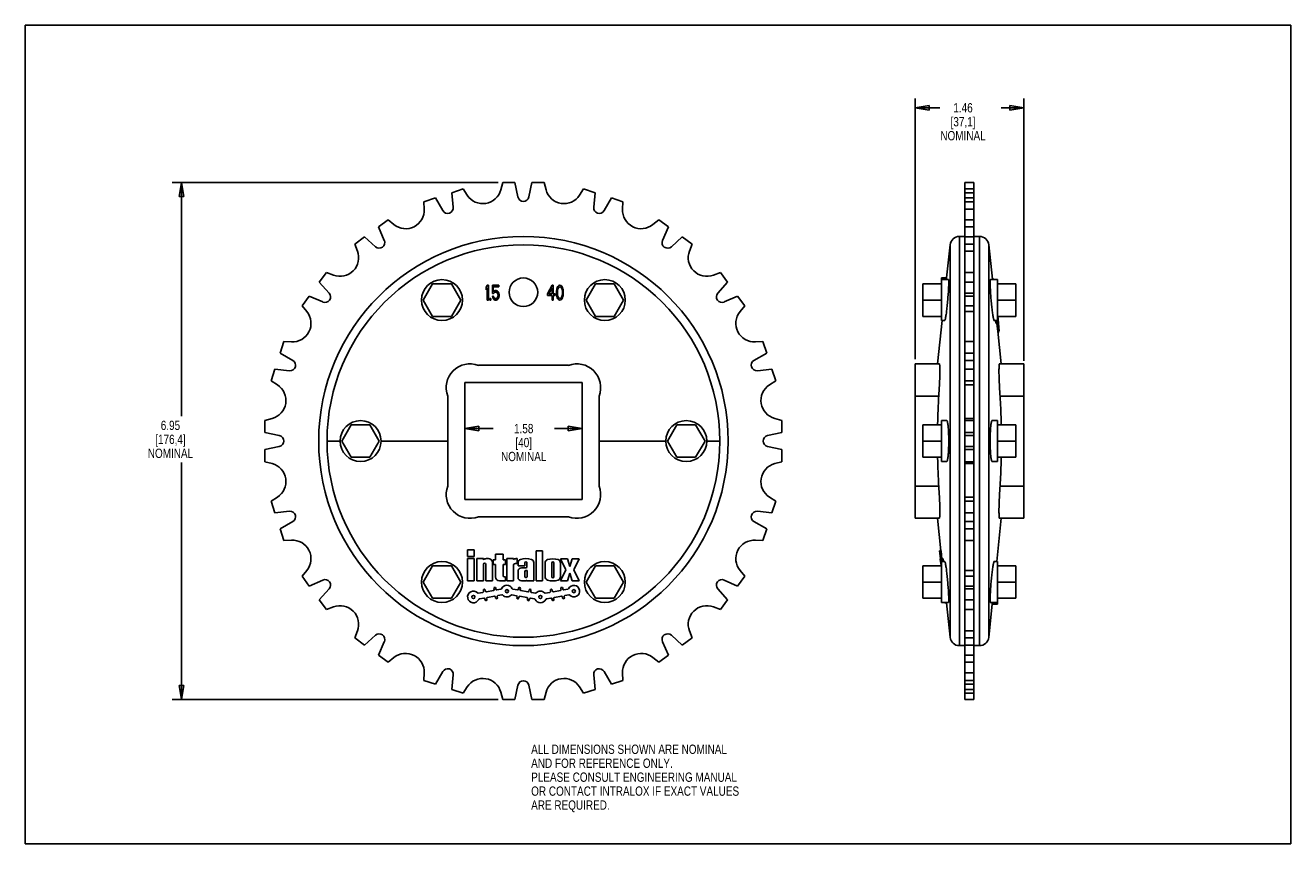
# Model space of a CAD drawing. Header units: inches. Extents: x 0 to 17, y 0 to 11.
import ezdxf

# ---------------------------------------------------------------- set-up
doc = ezdxf.new("R2010")
doc.units = ezdxf.units.IN
doc.header["$LTSCALE"] = 0.935
doc.header["$MEASUREMENT"] = 0
doc.layers.get('0').update_dxf_attribs({"linetype": 'CONTINUOUS'})
doc.layers.add('ALL_FEATURES', color=7, linetype='CONTINUOUS')
doc.layers.add('LOGO', color=7, linetype='CONTINUOUS')
doc.styles.get("Standard").update_dxf_attribs({"font": 'txt', "width": 0.8})
doc.dimstyles.new('DIMSTYLE_1', dxfattribs={"dimtxt": 0.125, "dimasz": 0.1875, "dimexe": 0.18, "dimexo": 0.0625, "dimgap": 0.09, "dimtad": 0, "dimtih": 1, "dimtoh": 1, "dimzin": 4, "dimdsep": 46, "dimtxsty": 'STANDARD', "dimblk": 'CLOSED', "dimblk1": 'CLOSED', "dimblk2": 'CLOSED', "dimcen": 0.09, "dimadec": 0, "dimazin": 0, "dimtp": 0.01, "dimtm": 0.01, "dimtfac": 1, "dimtofl": 0, "dimtmove": 0, "dimatfit": 3, "dimldrblk": 'CLOSED', "dimfxl": 1, "dimtolj": 1, "dimtzin": 4, "dimarcsym": 0})

# ---------------------------------------------------------------- blocks, each defined once
blk = doc.blocks.new('_CLOSED')
at = {"color": 0, "linetype": 'BYBLOCK'}
for p, q in [((0, 0), (-1, 0.167)), ((-1, 0.167), (-1, -0.167)), ((-1, -0.167), (0, 0)), ((-1, 0), (0, 0))]:
    blk.add_line(p, q, dxfattribs=at)
blk = doc.blocks.new('*D0')
at = {"color": 3, "linetype": 'CONTINUOUS'}
for p, q in [((5.905, 6.137), (5.905, 5.454)), ((7.48, 6.137), (7.48, 5.454)), ((5.905, 5.579), (6.284, 5.579)), ((7.48, 5.579), (7.109, 5.579))]:
    blk.add_line(p, q, dxfattribs=at)
at = {"color": 3, "linetype": 'CONTINUOUS', "xscale": 0.1875, "yscale": 0.1875, "zscale": 0.1875, "rotation": 180}
blk.add_blockref('_CLOSED', (5.905, 5.579), dxfattribs=at)
at = {"color": 3, "linetype": 'CONTINUOUS', "xscale": 0.1875, "yscale": 0.1875, "zscale": 0.1875}
blk.add_blockref('_CLOSED', (7.48, 5.579), dxfattribs=at)
at = {"color": 3, "linetype": 'CONTINUOUS', "insert": (6.696, 5.642), "char_height": 0.125, "width": 0.7, "attachment_point": 2, "line_spacing_factor": 0.9}
blk.add_mtext('1.58\\P[40]\\PNOMINAL', dxfattribs=at)
blk = doc.blocks.new('*D1')
at = {"color": 3, "linetype": 'CONTINUOUS'}
for p, q in [((6.352, 8.885), (1.975, 8.885)), ((2.1, 8.885), (2.1, 5.748)), ((2.1, 1.939), (2.1, 5.123)), ((6.352, 1.939), (1.975, 1.939))]:
    blk.add_line(p, q, dxfattribs=at)
at = {"color": 3, "linetype": 'CONTINUOUS', "xscale": 0.1875, "yscale": 0.1875, "zscale": 0.1875}
for p, rotation in [((2.1, 8.885), 90), ((2.1, 1.939), 270)]:
    blk.add_blockref('_CLOSED', p, dxfattribs=dict(at, rotation=rotation))
at = {"color": 3, "linetype": 'CONTINUOUS', "insert": (1.95, 5.685), "char_height": 0.125, "width": 0.7, "attachment_point": 2, "line_spacing_factor": 0.9}
blk.add_mtext('6.95\\P[176,4]\\PNOMINAL', dxfattribs=at)
blk = doc.blocks.new('*D2')
at = {"color": 3, "linetype": 'CONTINUOUS'}
for p, q in [((11.954, 6.513), (11.954, 10.016)), ((11.954, 9.891), (12.285, 9.891)), ((13.414, 9.891), (13.11, 9.891)), ((13.414, 6.492), (13.414, 10.016))]:
    blk.add_line(p, q, dxfattribs=at)
at = {"color": 3, "linetype": 'CONTINUOUS', "xscale": 0.1875, "yscale": 0.1875, "zscale": 0.1875, "rotation": 180}
blk.add_blockref('_CLOSED', (11.954, 9.891), dxfattribs=at)
at = {"color": 3, "linetype": 'CONTINUOUS', "xscale": 0.1875, "yscale": 0.1875, "zscale": 0.1875}
blk.add_blockref('_CLOSED', (13.414, 9.891), dxfattribs=at)
at = {"color": 3, "linetype": 'CONTINUOUS', "insert": (12.598, 9.954), "char_height": 0.125, "width": 0.7, "attachment_point": 2, "line_spacing_factor": 0.9}
blk.add_mtext('1.46\\P[37,1]\\PNOMINAL', dxfattribs=at)

msp = doc.modelspace()

# ---------------------------------------------------------------- linework, layer by layer
at = {"color": 7, "linetype": 'CONTINUOUS'}
for p, q in [((0, 0), (0, 11)), ((0, 11), (17, 11)), ((17, 0), (17, 11)), ((6.415, 8.885), (6.389, 8.788)), ((6.578, 8.885), (6.415, 8.885)), ((6.619, 8.693), (6.578, 8.885)), ((6.806, 8.885), (6.765, 8.693)), ((6.97, 8.885), (6.806, 8.885)), ((6.97, 8.885), (6.996, 8.788)), ((12.624, 6.753), (12.624, 8.885)), ((12.744, 8.885), (12.624, 8.885)), ((12.744, 5.716), (12.744, 8.885)), ((5.51, 8.68), (5.355, 8.629)), ((5.609, 8.509), (5.51, 8.68)), ((5.883, 8.801), (5.728, 8.75)), ((5.728, 8.75), (5.748, 8.555)), ((5.883, 8.801), (5.937, 8.717)), ((7.501, 8.801), (7.447, 8.717)), ((7.657, 8.75), (7.501, 8.801)), ((7.636, 8.555), (7.657, 8.75)), ((7.874, 8.68), (7.776, 8.509)), ((8.029, 8.629), (7.874, 8.68)), ((12.744, 8.801), (12.624, 8.801)), ((12.744, 8.75), (12.624, 8.75)), ((12.744, 8.68), (12.624, 8.68)), ((5.355, 8.629), (5.36, 8.529)), ((8.029, 8.629), (8.024, 8.529)), ((12.744, 8.629), (12.624, 8.629)), ((12.744, 8.529), (12.624, 8.529)), ((4.875, 8.385), (4.743, 8.289)), ((4.875, 8.385), (4.953, 8.322)), ((8.509, 8.385), (8.431, 8.322)), ((8.641, 8.289), (8.509, 8.385)), ((12.744, 8.385), (12.624, 8.385)), ((4.743, 8.289), (4.823, 8.109)), ((8.561, 8.109), (8.641, 8.289)), ((12.549, 2.662), (12.549, 8.162)), ((12.549, 8.162), (12.624, 8.162)), ((12.744, 8.289), (12.624, 8.289)), ((12.819, 8.162), (12.744, 8.162)), ((12.819, 2.662), (12.819, 8.162)), ((4.558, 8.155), (4.426, 8.059)), ((4.426, 8.059), (4.462, 7.965)), ((4.705, 8.023), (4.558, 8.155)), ((8.826, 8.155), (8.68, 8.023)), ((8.958, 8.059), (8.826, 8.155)), ((8.958, 8.059), (8.922, 7.965)), ((12.377, 7.604), (12.424, 8.05)), ((12.424, 2.774), (12.424, 8.05)), ((12.744, 8.155), (12.624, 8.155)), ((12.744, 8.059), (12.624, 8.059)), ((12.944, 2.774), (12.944, 8.05)), ((12.992, 7.586), (12.944, 8.05)), ((12.744, 7.965), (12.624, 7.965)), ((4.046, 7.678), (3.95, 7.546)), ((4.046, 7.678), (4.139, 7.642)), ((9.339, 7.678), (9.245, 7.642)), ((9.435, 7.546), (9.339, 7.678)), ((12.744, 7.678), (12.624, 7.678)), ((3.95, 7.546), (4.081, 7.4)), ((5.472, 7.525), (5.346, 7.307)), ((5.724, 7.525), (5.472, 7.525)), ((5.85, 7.307), (5.724, 7.525)), ((6.192, 7.477), (6.207, 7.507)), ((6.207, 7.507), (6.222, 7.507)), ((6.222, 7.307), (6.222, 7.507)), ((6.275, 7.396), (6.275, 7.507)), ((6.275, 7.507), (6.36, 7.507)), ((6.287, 7.418), (6.287, 7.486)), ((6.287, 7.486), (6.36, 7.486)), ((6.36, 7.486), (6.36, 7.507)), ((7.017, 7.392), (7.077, 7.507)), ((7.077, 7.507), (7.092, 7.507)), ((7.092, 7.507), (7.092, 7.392)), ((7.147, 7.477), (7.155, 7.49)), ((7.155, 7.49), (7.167, 7.503)), ((7.162, 7.473), (7.17, 7.482)), ((7.167, 7.503), (7.182, 7.507)), ((7.17, 7.482), (7.182, 7.486)), ((7.182, 7.507), (7.197, 7.503)), ((7.182, 7.486), (7.195, 7.482)), ((7.195, 7.482), (7.202, 7.473)), ((7.197, 7.503), (7.21, 7.49)), ((7.21, 7.49), (7.217, 7.477)), ((7.66, 7.525), (7.534, 7.307)), ((7.912, 7.525), (7.66, 7.525)), ((8.038, 7.307), (7.912, 7.525)), ((9.303, 7.4), (9.435, 7.546)), ((12.059, 7.088), (12.059, 7.525)), ((12.309, 7.032), (12.309, 7.582)), ((12.402, 7.582), (12.309, 7.582)), ((12.744, 7.546), (12.624, 7.546)), ((13.309, 7.088), (13.309, 7.525)), ((3.815, 7.361), (3.719, 7.229)), ((3.995, 7.281), (3.815, 7.361)), ((6.192, 7.443), (6.192, 7.477)), ((6.192, 7.443), (6.207, 7.473)), ((6.207, 7.307), (6.207, 7.473)), ((6.242, 7.307), (6.242, 7.328)), ((6.242, 7.328), (6.255, 7.328)), ((6.255, 7.307), (6.255, 7.328)), ((6.275, 7.396), (6.292, 7.396)), ((6.275, 7.358), (6.28, 7.341)), ((6.275, 7.358), (6.29, 7.358)), ((6.28, 7.341), (6.287, 7.324)), ((6.287, 7.418), (6.3, 7.431)), ((6.287, 7.324), (6.3, 7.311)), ((6.29, 7.358), (6.295, 7.341)), ((6.292, 7.396), (6.302, 7.409)), ((6.295, 7.341), (6.302, 7.333)), ((6.3, 7.431), (6.312, 7.435)), ((6.3, 7.311), (6.312, 7.307)), ((6.302, 7.409), (6.312, 7.413)), ((6.302, 7.333), (6.312, 7.328)), ((6.312, 7.435), (6.327, 7.435)), ((6.312, 7.413), (6.327, 7.413)), ((6.312, 7.328), (6.327, 7.328)), ((6.327, 7.435), (6.34, 7.431)), ((6.327, 7.413), (6.337, 7.409)), ((6.327, 7.328), (6.337, 7.333)), ((6.327, 7.307), (6.34, 7.311)), ((6.337, 7.409), (6.345, 7.401)), ((6.337, 7.333), (6.345, 7.341)), ((6.34, 7.431), (6.352, 7.418)), ((6.34, 7.311), (6.352, 7.324)), ((6.345, 7.401), (6.35, 7.388)), ((6.345, 7.341), (6.35, 7.354)), ((6.35, 7.388), (6.352, 7.375)), ((6.35, 7.354), (6.352, 7.367)), ((6.352, 7.418), (6.36, 7.401)), ((6.352, 7.367), (6.352, 7.375)), ((6.352, 7.324), (6.36, 7.341)), ((6.36, 7.401), (6.365, 7.379)), ((6.36, 7.341), (6.365, 7.362)), ((6.365, 7.362), (6.365, 7.379)), ((7.017, 7.392), (7.017, 7.367)), ((7.017, 7.367), (7.077, 7.367)), ((7.035, 7.392), (7.077, 7.473)), ((7.035, 7.392), (7.077, 7.392)), ((7.077, 7.473), (7.077, 7.392)), ((7.077, 7.367), (7.077, 7.307)), ((7.092, 7.392), (7.117, 7.392)), ((7.092, 7.367), (7.092, 7.307)), ((7.092, 7.367), (7.117, 7.367)), ((7.117, 7.392), (7.117, 7.367)), ((7.14, 7.448), (7.137, 7.426)), ((7.137, 7.426), (7.137, 7.388)), ((7.137, 7.388), (7.14, 7.367)), ((7.142, 7.46), (7.14, 7.448)), ((7.14, 7.367), (7.142, 7.354)), ((7.142, 7.46), (7.147, 7.477)), ((7.142, 7.354), (7.147, 7.337)), ((7.147, 7.337), (7.155, 7.324)), ((7.152, 7.448), (7.15, 7.422)), ((7.15, 7.422), (7.15, 7.392)), ((7.15, 7.392), (7.152, 7.367)), ((7.152, 7.448), (7.162, 7.473)), ((7.152, 7.367), (7.162, 7.341)), ((7.155, 7.324), (7.167, 7.311)), ((7.162, 7.341), (7.17, 7.333)), ((7.167, 7.311), (7.182, 7.307)), ((7.17, 7.333), (7.182, 7.328)), ((7.182, 7.328), (7.195, 7.333)), ((7.182, 7.307), (7.197, 7.311)), ((7.195, 7.333), (7.202, 7.341)), ((7.197, 7.311), (7.21, 7.324)), ((7.202, 7.473), (7.212, 7.448)), ((7.202, 7.341), (7.212, 7.367)), ((7.21, 7.324), (7.217, 7.337)), ((7.212, 7.448), (7.215, 7.422)), ((7.215, 7.392), (7.212, 7.367)), ((7.215, 7.422), (7.215, 7.392)), ((7.217, 7.477), (7.222, 7.46)), ((7.217, 7.337), (7.222, 7.354)), ((7.222, 7.46), (7.225, 7.448)), ((7.225, 7.367), (7.222, 7.354)), ((7.225, 7.448), (7.227, 7.426)), ((7.227, 7.388), (7.225, 7.367)), ((7.227, 7.426), (7.227, 7.388)), ((9.569, 7.361), (9.389, 7.281)), ((9.665, 7.229), (9.569, 7.361)), ((12.744, 7.4), (12.624, 7.4)), ((12.744, 7.361), (12.624, 7.361)), ((3.719, 7.229), (3.782, 7.151)), ((5.346, 7.307), (5.472, 7.088)), ((5.724, 7.088), (5.85, 7.307)), ((6.207, 7.307), (6.222, 7.307)), ((6.242, 7.307), (6.255, 7.307)), ((6.312, 7.307), (6.327, 7.307)), ((7.077, 7.307), (7.092, 7.307)), ((7.534, 7.307), (7.66, 7.088)), ((7.912, 7.088), (8.038, 7.307)), ((9.665, 7.229), (9.602, 7.151)), ((12.744, 7.229), (12.624, 7.229)), ((12.744, 7.151), (12.624, 7.151)), ((5.472, 7.088), (5.724, 7.088)), ((7.66, 7.088), (7.912, 7.088)), ((12.256, 6.45), (12.317, 7.032)), ((12.352, 7.032), (12.309, 7.032)), ((13.112, 6.45), (13.066, 6.887)), ((3.475, 6.749), (3.424, 6.594)), ((3.475, 6.749), (3.575, 6.744)), ((9.909, 6.749), (9.809, 6.744)), ((9.96, 6.594), (9.909, 6.749)), ((12.624, 5.716), (12.624, 6.749)), ((12.744, 6.749), (12.624, 6.749)), ((3.424, 6.594), (3.595, 6.496)), ((9.789, 6.496), (9.96, 6.594)), ((12.744, 6.594), (12.624, 6.594)), ((12.744, 6.496), (12.624, 6.496)), ((3.354, 6.377), (3.303, 6.221)), ((3.55, 6.356), (3.354, 6.377)), ((7.297, 6.43), (6.087, 6.43)), ((10.03, 6.377), (9.835, 6.356)), ((10.081, 6.221), (10.03, 6.377)), ((11.954, 4.374), (11.954, 6.45)), ((12.28, 6.45), (11.954, 6.45)), ((12.744, 6.377), (12.624, 6.377)), ((13.088, 6.45), (13.414, 6.45)), ((13.414, 6.45), (13.414, 4.374)), ((3.303, 6.221), (3.387, 6.167)), ((5.905, 6.2), (5.905, 4.625)), ((7.48, 6.2), (5.905, 6.2)), ((7.48, 4.625), (7.48, 6.2)), ((10.081, 6.221), (9.997, 6.167)), ((12.744, 6.221), (12.624, 6.221)), ((12.744, 6.167), (12.624, 6.167)), ((5.675, 6.017), (5.675, 4.807)), ((7.71, 4.807), (7.71, 6.017)), ((12.271, 6.017), (11.954, 6.017)), ((13.097, 6.017), (13.414, 6.017)), ((3.219, 5.69), (3.316, 5.716)), ((3.219, 5.69), (3.219, 5.526)), ((4.378, 5.631), (4.252, 5.412)), ((4.63, 5.631), (4.378, 5.631)), ((4.756, 5.412), (4.63, 5.631)), ((8.754, 5.631), (8.628, 5.412)), ((9.006, 5.631), (8.754, 5.631)), ((9.132, 5.412), (9.006, 5.631)), ((12.059, 5.194), (12.059, 5.631)), ((12.309, 5.137), (12.309, 5.687)), ((12.379, 5.687), (12.309, 5.687)), ((12.989, 5.687), (13.059, 5.687)), ((13.059, 5.687), (13.059, 5.137)), ((13.309, 5.194), (13.309, 5.631)), ((3.219, 5.526), (3.412, 5.485)), ((3.412, 5.339), (3.219, 5.298)), ((3.219, 5.298), (3.219, 5.134)), ((4.054, 5.412), (4.229, 5.412)), ((4.252, 5.412), (4.378, 5.194)), ((4.63, 5.194), (4.756, 5.412)), ((8.605, 5.412), (7.71, 5.412)), ((8.628, 5.412), (8.754, 5.194)), ((9.006, 5.194), (9.132, 5.412)), ((9.33, 5.412), (9.155, 5.412)), ((12.424, 5.412), (12.406, 5.412)), ((12.944, 5.412), (12.962, 5.412)), ((3.219, 5.134), (3.316, 5.109)), ((4.378, 5.194), (4.63, 5.194)), ((8.754, 5.194), (9.006, 5.194)), ((12.379, 5.137), (12.309, 5.137)), ((12.624, 1.939), (12.624, 5.109)), ((12.744, 4.075), (12.744, 5.109)), ((12.989, 5.137), (13.059, 5.137)), ((12.271, 4.807), (11.954, 4.807)), ((13.097, 4.807), (13.414, 4.807)), ((3.303, 4.603), (3.387, 4.657)), ((3.303, 4.603), (3.354, 4.448)), ((5.905, 4.625), (7.48, 4.625)), ((10.081, 4.603), (9.997, 4.657)), ((10.03, 4.448), (10.081, 4.603)), ((12.744, 4.657), (12.624, 4.657)), ((12.744, 4.603), (12.624, 4.603)), ((3.354, 4.448), (3.55, 4.468)), ((9.835, 4.468), (10.03, 4.448)), ((12.744, 4.448), (12.624, 4.448)), ((3.595, 4.329), (3.424, 4.23)), ((6.087, 4.395), (7.297, 4.395)), ((9.96, 4.23), (9.789, 4.329)), ((12.28, 4.374), (11.954, 4.374)), ((12.256, 4.374), (12.302, 3.937)), ((12.744, 4.329), (12.624, 4.329)), ((13.112, 4.374), (13.051, 3.792)), ((13.088, 4.374), (13.414, 4.374)), ((3.424, 4.23), (3.475, 4.075)), ((3.475, 4.075), (3.575, 4.08)), ((9.909, 4.075), (9.809, 4.08)), ((9.909, 4.075), (9.96, 4.23)), ((12.744, 4.23), (12.624, 4.23)), ((12.744, 4.075), (12.624, 4.075)), ((12.744, 1.939), (12.744, 4.071)), ((13.016, 3.792), (13.059, 3.792)), ((13.059, 3.792), (13.059, 3.242)), ((3.719, 3.595), (3.782, 3.673)), ((3.719, 3.595), (3.815, 3.463)), ((5.472, 3.736), (5.346, 3.517)), ((5.724, 3.736), (5.472, 3.736)), ((5.85, 3.517), (5.724, 3.736)), ((7.66, 3.736), (7.534, 3.517)), ((7.912, 3.736), (7.66, 3.736)), ((8.038, 3.517), (7.912, 3.736)), ((9.569, 3.463), (9.665, 3.595)), ((9.665, 3.595), (9.602, 3.673)), ((12.059, 3.299), (12.059, 3.736)), ((12.744, 3.673), (12.624, 3.673)), ((12.744, 3.595), (12.624, 3.595)), ((13.309, 3.299), (13.309, 3.736)), ((3.815, 3.463), (3.995, 3.543)), ((4.081, 3.425), (3.95, 3.278)), ((5.346, 3.517), (5.472, 3.299)), ((5.724, 3.299), (5.85, 3.517)), ((7.534, 3.517), (7.66, 3.299)), ((7.912, 3.299), (8.038, 3.517)), ((9.435, 3.278), (9.303, 3.425)), ((9.389, 3.543), (9.569, 3.463)), ((12.744, 3.463), (12.624, 3.463)), ((12.744, 3.425), (12.624, 3.425)), ((3.95, 3.278), (4.046, 3.146)), ((5.472, 3.299), (5.724, 3.299)), ((7.66, 3.299), (7.912, 3.299)), ((9.339, 3.146), (9.435, 3.278)), ((12.375, 3.238), (12.424, 2.774)), ((12.744, 3.278), (12.624, 3.278)), ((12.966, 3.242), (13.059, 3.242)), ((4.046, 3.146), (4.139, 3.182)), ((9.339, 3.146), (9.245, 3.182)), ((12.744, 3.146), (12.624, 3.146)), ((12.991, 3.22), (12.944, 2.774)), ((4.426, 2.766), (4.462, 2.859)), ((4.426, 2.766), (4.558, 2.67)), ((4.558, 2.67), (4.705, 2.801)), ((8.68, 2.801), (8.826, 2.67)), ((8.826, 2.67), (8.958, 2.766)), ((8.958, 2.766), (8.922, 2.859)), ((12.744, 2.859), (12.624, 2.859)), ((12.744, 2.766), (12.624, 2.766)), ((4.823, 2.715), (4.743, 2.535)), ((8.641, 2.535), (8.561, 2.715)), ((12.549, 2.662), (12.624, 2.662)), ((12.744, 2.67), (12.624, 2.67)), ((12.819, 2.662), (12.744, 2.662)), ((4.743, 2.535), (4.875, 2.439)), ((4.875, 2.439), (4.953, 2.502)), ((8.509, 2.439), (8.431, 2.502)), ((8.509, 2.439), (8.641, 2.535)), ((12.744, 2.535), (12.624, 2.535)), ((12.744, 2.439), (12.624, 2.439)), ((5.355, 2.195), (5.36, 2.295)), ((5.51, 2.144), (5.609, 2.315)), ((5.748, 2.27), (5.728, 2.074)), ((7.657, 2.074), (7.636, 2.27)), ((7.776, 2.315), (7.874, 2.144)), ((8.029, 2.195), (8.024, 2.295)), ((12.744, 2.295), (12.624, 2.295)), ((5.355, 2.195), (5.51, 2.144)), ((5.728, 2.074), (5.883, 2.023)), ((5.883, 2.023), (5.937, 2.107)), ((6.578, 1.939), (6.619, 2.132)), ((6.765, 2.132), (6.806, 1.939)), ((7.501, 2.023), (7.447, 2.107)), ((7.501, 2.023), (7.657, 2.074)), ((7.874, 2.144), (8.029, 2.195)), ((12.744, 2.195), (12.624, 2.195)), ((12.744, 2.144), (12.624, 2.144)), ((12.744, 2.074), (12.624, 2.074)), ((6.415, 1.939), (6.389, 2.036)), ((6.415, 1.939), (6.578, 1.939)), ((6.806, 1.939), (6.97, 1.939)), ((6.97, 1.939), (6.996, 2.036)), ((12.744, 2.023), (12.624, 2.023)), ((12.744, 1.939), (12.624, 1.939)), ((0, 0), (17, 0))]:
    msp.add_line(p, q, dxfattribs=at)
for centre, radius in [((6.692, 5.412), 2.75), ((6.692, 5.412), 2.638), ((7.786, 7.307), 0.275), ((8.88, 5.412), 0.275)]:
    msp.add_circle(centre, radius, dxfattribs=at)
for centre, radius, start, end in [((6.147, 8.853), 0.25, 213, 345), ((6.692, 8.708), 0.075, 192, 348), ((7.237, 8.853), 0.25, 195, 327), ((5.11, 8.516), 0.25, 231, 3), ((5.674, 8.547), 0.075, 210, 6), ((7.711, 8.547), 0.075, 174, 330), ((8.274, 8.516), 0.25, 177, 309), ((12.549, 8.037), 0.125, 90, 174), ((12.819, 8.037), 0.125, 6, 90), ((4.755, 8.079), 0.075, 228, 24), ((8.629, 8.079), 0.075, 156, 312), ((4.229, 7.876), 0.25, 249, 21), ((9.156, 7.876), 0.25, 159, 291), ((4.026, 7.349), 0.075, 246, 42), ((9.359, 7.349), 0.075, 138, 294), ((3.588, 6.994), 0.25, 267, 39), ((9.796, 6.994), 0.25, 141, 273), ((3.557, 6.431), 0.075, 264, 60), ((9.827, 6.431), 0.075, 120, 276), ((5.974, 6.13), 0.32, 69.3801, 200.6199), ((7.41, 6.13), 0.32, 339.3801, 110.6199), ((3.251, 5.957), 0.25, 285, 57), ((10.133, 5.957), 0.25, 123, 255), ((3.396, 5.412), 0.075, 282, 78), ((3.251, 4.867), 0.25, 303, 75), ((10.133, 4.867), 0.25, 105, 237), ((5.974, 4.694), 0.32, 159.3801, 290.6199), ((7.41, 4.694), 0.32, 249.3801, 20.6199), ((3.557, 4.394), 0.075, 300, 96), ((9.827, 4.394), 0.075, 84, 240), ((3.588, 3.83), 0.25, 321, 93), ((9.796, 3.83), 0.25, 87, 219), ((4.026, 3.475), 0.075, 318, 114), ((9.359, 3.475), 0.075, 66, 222), ((4.229, 2.949), 0.25, 339, 111), ((9.156, 2.949), 0.25, 69, 201), ((4.755, 2.746), 0.075, 336, 132), ((8.629, 2.746), 0.075, 48, 204), ((12.549, 2.787), 0.125, 186, 270), ((12.819, 2.787), 0.125, 270, 354), ((5.11, 2.308), 0.25, 357, 129), ((8.274, 2.308), 0.25, 51, 183), ((5.674, 2.277), 0.075, 354, 150), ((6.147, 1.971), 0.25, 15, 147), ((7.237, 1.971), 0.25, 33, 165), ((7.711, 2.277), 0.075, 30, 186), ((6.692, 2.116), 0.075, 12, 168)]:
    msp.add_arc(centre, radius, start, end, dxfattribs=at)
for points, knots in [([(12.352, 7.032), (12.354, 7.032), (12.356, 7.038), (12.359, 7.047), (12.363, 7.064), (12.367, 7.086), (12.372, 7.114), (12.376, 7.147), (12.38, 7.183), (12.385, 7.223), (12.389, 7.265), (12.393, 7.308), (12.396, 7.35), (12.399, 7.392), (12.402, 7.431), (12.404, 7.468), (12.405, 7.5), (12.406, 7.528), (12.406, 7.55), (12.406, 7.567), (12.405, 7.575), (12.404, 7.582), (12.402, 7.582)], [0, 0, 0, 0, 0.007958, 0.027105, 0.057649, 0.099012, 0.150242, 0.210103, 0.277131, 0.349653, 0.42584, 0.503865, 0.581696, 0.657529, 0.729407, 0.795646, 0.854621, 0.904919, 0.945354, 0.974976, 0.993155, 1, 1, 1, 1]), ([(12.271, 6.017), (12.273, 6.032), (12.275, 6.062), (12.278, 6.107), (12.281, 6.152), (12.283, 6.197), (12.285, 6.241), (12.286, 6.282), (12.287, 6.321), (12.287, 6.355), (12.287, 6.385), (12.286, 6.409), (12.286, 6.429), (12.283, 6.44), (12.283, 6.449), (12.28, 6.45), (12.28, 6.45)], [0, 0, 0, 0, 0.101567, 0.206228, 0.311903, 0.416486, 0.517743, 0.613674, 0.702321, 0.781892, 0.850805, 0.907697, 0.951449, 0.981279, 0.997022, 1, 1, 1, 1]), ([(13.088, 6.45), (13.088, 6.45), (13.085, 6.449), (13.085, 6.44), (13.082, 6.429), (13.082, 6.409), (13.081, 6.385), (13.081, 6.355), (13.081, 6.32), (13.082, 6.282), (13.083, 6.241), (13.085, 6.197), (13.087, 6.152), (13.09, 6.107), (13.093, 6.062), (13.095, 6.032), (13.097, 6.017)], [0, 0, 0, 0, 0.002995, 0.018801, 0.048727, 0.092589, 0.149585, 0.218582, 0.298203, 0.386856, 0.482739, 0.583897, 0.688354, 0.793903, 0.898471, 1, 1, 1, 1]), ([(12.271, 6.017), (12.27, 5.983), (12.266, 5.916), (12.262, 5.815), (12.259, 5.72), (12.257, 5.659), (12.256, 5.631)], [0, 0, 0, 0, 0.264468, 0.524044, 0.782369, 1, 1, 1, 1]), ([(13.112, 5.631), (13.111, 5.659), (13.109, 5.72), (13.106, 5.815), (13.102, 5.916), (13.098, 5.983), (13.097, 6.017)], [0, 0, 0, 0, 0.217743, 0.476069, 0.735604, 1, 1, 1, 1]), ([(12.406, 5.412), (12.406, 5.426), (12.406, 5.455), (12.405, 5.496), (12.403, 5.536), (12.401, 5.572), (12.399, 5.605), (12.395, 5.633), (12.392, 5.655), (12.388, 5.672), (12.385, 5.682), (12.381, 5.687), (12.379, 5.687)], [0, 0, 0, 0, 0.15373, 0.303738, 0.446411, 0.578314, 0.696269, 0.797445, 0.879464, 0.940547, 0.979907, 1, 1, 1, 1]), ([(12.989, 5.687), (12.987, 5.687), (12.983, 5.682), (12.98, 5.672), (12.976, 5.655), (12.973, 5.633), (12.969, 5.605), (12.967, 5.572), (12.965, 5.536), (12.963, 5.496), (12.962, 5.455), (12.962, 5.426), (12.962, 5.412)], [0, 0, 0, 0, 0.020084, 0.059436, 0.120524, 0.202563, 0.303772, 0.421762, 0.55369, 0.696365, 0.84634, 1, 1, 1, 1]), ([(12.379, 5.137), (12.381, 5.137), (12.385, 5.142), (12.388, 5.152), (12.392, 5.169), (12.395, 5.192), (12.399, 5.219), (12.401, 5.252), (12.403, 5.289), (12.405, 5.328), (12.406, 5.37), (12.406, 5.398), (12.406, 5.412)], [0, 0, 0, 0, 0.020084, 0.059436, 0.120524, 0.202563, 0.303772, 0.421762, 0.55369, 0.696365, 0.84634, 1, 1, 1, 1]), ([(12.962, 5.412), (12.962, 5.398), (12.962, 5.37), (12.963, 5.328), (12.965, 5.288), (12.967, 5.252), (12.969, 5.219), (12.973, 5.192), (12.976, 5.169), (12.98, 5.152), (12.983, 5.142), (12.987, 5.137), (12.989, 5.137)], [0, 0, 0, 0, 0.15373, 0.303738, 0.446411, 0.578314, 0.696269, 0.797445, 0.879464, 0.940547, 0.979907, 1, 1, 1, 1]), ([(12.256, 5.194), (12.257, 5.166), (12.259, 5.104), (12.262, 5.009), (12.266, 4.908), (12.27, 4.841), (12.271, 4.807)], [0, 0, 0, 0, 0.217743, 0.476069, 0.735604, 1, 1, 1, 1]), ([(13.097, 4.807), (13.098, 4.841), (13.102, 4.908), (13.106, 5.009), (13.109, 5.104), (13.111, 5.166), (13.112, 5.194)], [0, 0, 0, 0, 0.264468, 0.524044, 0.782369, 1, 1, 1, 1]), ([(12.28, 4.375), (12.28, 4.375), (12.283, 4.375), (12.283, 4.384), (12.286, 4.396), (12.286, 4.415), (12.287, 4.44), (12.287, 4.469), (12.287, 4.504), (12.286, 4.542), (12.285, 4.583), (12.283, 4.627), (12.281, 4.672), (12.278, 4.717), (12.275, 4.762), (12.273, 4.792), (12.271, 4.807)], [0, 0, 0, 0, 0.002995, 0.018801, 0.048727, 0.092589, 0.149585, 0.218582, 0.298203, 0.386856, 0.482739, 0.583897, 0.688354, 0.793903, 0.898471, 1, 1, 1, 1]), ([(13.097, 4.807), (13.095, 4.792), (13.093, 4.762), (13.09, 4.717), (13.087, 4.672), (13.085, 4.627), (13.083, 4.583), (13.082, 4.542), (13.081, 4.504), (13.081, 4.469), (13.081, 4.439), (13.082, 4.415), (13.082, 4.396), (13.085, 4.384), (13.085, 4.375), (13.088, 4.375), (13.088, 4.375)], [0, 0, 0, 0, 0.101567, 0.206228, 0.311903, 0.416486, 0.517743, 0.613674, 0.702321, 0.781892, 0.850805, 0.907697, 0.951449, 0.981279, 0.997022, 1, 1, 1, 1]), ([(13.016, 3.792), (13.014, 3.792), (13.012, 3.786), (13.009, 3.777), (13.005, 3.76), (13.001, 3.738), (12.996, 3.71), (12.992, 3.677), (12.988, 3.641), (12.983, 3.601), (12.979, 3.559), (12.975, 3.517), (12.972, 3.474), (12.969, 3.432), (12.966, 3.393), (12.964, 3.356), (12.963, 3.324), (12.962, 3.296), (12.962, 3.274), (12.962, 3.257), (12.963, 3.249), (12.964, 3.242), (12.966, 3.242)], [0, 0, 0, 0, 0.007958, 0.027105, 0.057649, 0.099012, 0.150242, 0.210103, 0.277131, 0.349653, 0.42584, 0.503865, 0.581696, 0.657529, 0.729407, 0.795646, 0.854621, 0.904919, 0.945354, 0.974976, 0.993155, 1, 1, 1, 1])]:
    msp.add_open_spline(points, degree=3, knots=knots, dxfattribs=at)
at = {"layer": 'ALL_FEATURES', "color": 7, "linetype": 'CONTINUOUS'}
for p, q in [((12.309, 7.525), (12.059, 7.525)), ((12.309, 7.582), (12.309, 7.604)), ((12.377, 7.604), (12.309, 7.604)), ((12.375, 7.582), (12.377, 7.604)), ((12.966, 7.582), (13.059, 7.582)), ((13.059, 7.582), (13.059, 7.032)), ((13.309, 7.525), (13.059, 7.525)), ((12.309, 7.307), (12.059, 7.307)), ((13.309, 7.307), (13.059, 7.307)), ((12.309, 7.088), (12.059, 7.088)), ((13.016, 7.032), (13.059, 7.032)), ((13.309, 7.088), (13.059, 7.088)), ((10.165, 5.69), (10.068, 5.716)), ((10.165, 5.526), (10.165, 5.69)), ((12.309, 5.631), (12.059, 5.631)), ((12.624, 5.109), (12.624, 5.716)), ((12.744, 5.716), (12.624, 5.716)), ((12.744, 5.69), (12.624, 5.69)), ((12.744, 5.109), (12.744, 5.716)), ((13.309, 5.631), (13.059, 5.631)), ((9.973, 5.485), (10.165, 5.526)), ((12.744, 5.526), (12.624, 5.526)), ((12.744, 5.485), (12.624, 5.485)), ((4.779, 5.412), (5.675, 5.412)), ((10.165, 5.298), (9.973, 5.339)), ((10.165, 5.134), (10.165, 5.298)), ((12.309, 5.412), (12.059, 5.412)), ((12.744, 5.339), (12.624, 5.339)), ((12.744, 5.298), (12.624, 5.298)), ((13.309, 5.412), (13.059, 5.412)), ((10.165, 5.134), (10.068, 5.109)), ((12.309, 5.194), (12.059, 5.194)), ((12.744, 5.134), (12.624, 5.134)), ((12.744, 5.109), (12.624, 5.109)), ((13.309, 5.194), (13.059, 5.194)), ((12.352, 3.792), (12.309, 3.792)), ((12.309, 3.242), (12.309, 3.792)), ((12.309, 3.736), (12.059, 3.736)), ((13.309, 3.736), (13.059, 3.736)), ((12.309, 3.517), (12.059, 3.517)), ((13.309, 3.517), (13.059, 3.517)), ((12.309, 3.299), (12.059, 3.299)), ((12.402, 3.242), (12.309, 3.242)), ((12.993, 3.242), (12.991, 3.22)), ((13.309, 3.299), (13.059, 3.299)), ((13.059, 3.242), (13.059, 3.22)), ((12.991, 3.22), (13.059, 3.22))]:
    msp.add_line(p, q, dxfattribs=at)
for centre, radius in [((5.598, 7.307), 0.275), ((6.692, 7.412), 0.192), ((4.504, 5.412), 0.275), ((5.598, 3.517), 0.275), ((7.786, 3.517), 0.275)]:
    msp.add_circle(centre, radius, dxfattribs=at)
msp.add_arc((9.988, 5.412), 0.075, 102, 258, dxfattribs=at)
for points in [[(12.966, 7.582), (12.964, 7.582), (12.963, 7.575), (12.962, 7.567), (12.962, 7.55), (12.962, 7.528), (12.963, 7.5), (12.964, 7.468), (12.966, 7.431), (12.969, 7.392), (12.972, 7.35), (12.975, 7.308), (12.979, 7.265), (12.983, 7.223), (12.987, 7.184), (12.992, 7.147), (12.996, 7.114), (13.001, 7.086), (13.005, 7.064), (13.009, 7.047), (13.012, 7.038), (13.014, 7.032), (13.016, 7.032)], [(12.402, 3.242), (12.404, 3.242), (12.405, 3.249), (12.406, 3.257), (12.406, 3.274), (12.406, 3.296), (12.405, 3.324), (12.404, 3.356), (12.402, 3.393), (12.399, 3.432), (12.396, 3.474), (12.393, 3.516), (12.389, 3.559), (12.385, 3.601), (12.38, 3.641), (12.376, 3.677), (12.372, 3.71), (12.367, 3.738), (12.363, 3.76), (12.359, 3.777), (12.356, 3.786), (12.354, 3.792), (12.352, 3.792)]]:
    msp.add_open_spline(points, degree=3, knots=[0, 0, 0, 0, 0.00685, 0.025048, 0.054698, 0.09516, 0.145461, 0.204405, 0.270577, 0.34236, 0.418081, 0.495798, 0.573729, 0.649859, 0.722371, 0.789438, 0.849382, 0.900727, 0.942207, 0.97284, 0.992032, 1, 1, 1, 1], dxfattribs=at)
at = {"layer": 'LOGO', "color": 7, "linetype": 'CONTINUOUS'}
for p, q in [((12.991, 7.586), (13.011, 7.586)), ((12.991, 7.586), (12.991, 7.582)), ((13.037, 6.995), (13.034, 7.032)), ((13.037, 6.995), (13.07, 6.995)), ((13.053, 6.994), (13.052, 6.995)), ((13.052, 6.995), (13.052, 6.995)), ((13.064, 6.887), (13.053, 6.994)), ((13.057, 6.995), (13.054, 7.032)), ((13.061, 6.995), (13.058, 7.032)), ((13.061, 7.049), (13.059, 7.072)), ((13.059, 7.062), (13.06, 7.049)), ((13.063, 6.996), (13.059, 7.032)), ((13.063, 7.052), (13.06, 7.089)), ((13.064, 7.052), (13.06, 7.089)), ((13.06, 7.049), (13.061, 7.049)), ((13.06, 7.049), (13.061, 7.043)), ((13.061, 7.043), (13.062, 7.032)), ((13.066, 7.052), (13.062, 7.089)), ((13.062, 7.032), (13.065, 7.006)), ((13.063, 7.088), (13.063, 7.089)), ((13.067, 7.052), (13.063, 7.088)), ((13.063, 7.052), (13.064, 7.052)), ((13.064, 6.995), (13.063, 6.996)), ((13.064, 7.088), (13.064, 7.089)), ((13.068, 7.053), (13.064, 7.088)), ((13.068, 7.053), (13.064, 7.088)), ((13.069, 7.053), (13.065, 7.088)), ((13.069, 7.053), (13.065, 7.088)), ((13.065, 7.006), (13.067, 7.006)), ((13.065, 7.006), (13.067, 6.995)), ((13.066, 7.049), (13.066, 7.052)), ((13.067, 7.049), (13.067, 7.052)), ((13.068, 7.037), (13.067, 7.049)), ((13.067, 6.995), (13.067, 6.995)), ((13.068, 7.049), (13.068, 7.053)), ((13.068, 7.049), (13.068, 7.053)), ((13.069, 7.038), (13.068, 7.049)), ((13.069, 7.047), (13.068, 7.049)), ((13.071, 7.006), (13.068, 7.037)), ((13.069, 7.049), (13.069, 7.053)), ((13.069, 7.049), (13.069, 7.053)), ((13.069, 7.049), (13.069, 7.044)), ((13.069, 7.044), (13.071, 7.034)), ((13.073, 7.006), (13.069, 7.038)), ((13.071, 7.034), (13.07, 7.044)), ((13.075, 6.996), (13.071, 7.034)), ((13.073, 6.995), (13.071, 7.006)), ((13.074, 6.996), (13.073, 7.006)), ((13.073, 7.004), (13.073, 7.004)), ((13.073, 7.004), (13.075, 6.992)), ((13.084, 6.887), (13.073, 6.995)), ((13.085, 6.887), (13.074, 6.996)), ((13.074, 6.992), (13.075, 6.992)), ((13.064, 6.887), (13.085, 6.887)), ((13.068, 6.872), (13.073, 6.872)), ((13.071, 6.887), (13.073, 6.872)), ((6.032, 3.952), (5.942, 3.952)), ((5.942, 3.862), (5.942, 3.952)), ((6.032, 3.862), (6.032, 3.952)), ((6.95, 3.937), (6.863, 3.937)), ((6.863, 3.937), (6.863, 3.532)), ((6.95, 3.937), (6.95, 3.532)), ((12.304, 3.937), (12.283, 3.937)), ((12.283, 3.937), (12.294, 3.829)), ((12.284, 3.937), (12.295, 3.829)), ((12.3, 3.952), (12.295, 3.952)), ((12.297, 3.937), (12.295, 3.952)), ((12.304, 3.937), (12.315, 3.83)), ((6.032, 3.862), (5.942, 3.862)), ((6.032, 3.832), (5.942, 3.832)), ((5.942, 3.532), (5.942, 3.832)), ((6.032, 3.532), (6.032, 3.832)), ((6.155, 3.832), (6.065, 3.832)), ((6.065, 3.532), (6.065, 3.832)), ((6.155, 3.815), (6.155, 3.832)), ((6.155, 3.532), (6.155, 3.757)), ((6.185, 3.532), (6.185, 3.757)), ((6.221, 3.832), (6.194, 3.832)), ((6.275, 3.532), (6.275, 3.778)), ((6.317, 3.814), (6.287, 3.814)), ((6.287, 3.754), (6.287, 3.814)), ((6.317, 3.754), (6.287, 3.754)), ((6.422, 3.892), (6.317, 3.892)), ((6.317, 3.814), (6.317, 3.892)), ((6.317, 3.586), (6.317, 3.754)), ((6.422, 3.814), (6.422, 3.892)), ((6.452, 3.814), (6.422, 3.814)), ((6.452, 3.754), (6.422, 3.754)), ((6.422, 3.601), (6.422, 3.754)), ((6.452, 3.754), (6.452, 3.814)), ((6.557, 3.832), (6.467, 3.832)), ((6.467, 3.532), (6.467, 3.832)), ((6.557, 3.818), (6.557, 3.832)), ((6.608, 3.766), (6.584, 3.766)), ((6.608, 3.832), (6.594, 3.832)), ((6.608, 3.766), (6.608, 3.832)), ((6.62, 3.733), (6.62, 3.778)), ((6.71, 3.775), (6.71, 3.733)), ((6.74, 3.775), (6.74, 3.724)), ((6.83, 3.778), (6.83, 3.532)), ((6.983, 3.775), (6.983, 3.586)), ((7.072, 3.772), (7.072, 3.589)), ((7.102, 3.772), (7.102, 3.589)), ((7.283, 3.829), (7.19, 3.829)), ((7.262, 3.682), (7.19, 3.829)), ((7.19, 3.775), (7.19, 3.586)), ((7.283, 3.829), (7.316, 3.724)), ((7.349, 3.829), (7.316, 3.724)), ((7.442, 3.829), (7.349, 3.829)), ((7.442, 3.829), (7.37, 3.682)), ((12.294, 3.832), (12.293, 3.832)), ((12.294, 3.82), (12.293, 3.832)), ((12.293, 3.829), (12.297, 3.79)), ((12.294, 3.829), (12.295, 3.818)), ((12.295, 3.82), (12.294, 3.82)), ((12.295, 3.829), (12.297, 3.818)), ((12.295, 3.818), (12.299, 3.787)), ((12.297, 3.818), (12.3, 3.787)), ((12.298, 3.78), (12.297, 3.79)), ((12.297, 3.79), (12.298, 3.78)), ((12.331, 3.829), (12.298, 3.829)), ((12.299, 3.775), (12.298, 3.78)), ((12.299, 3.787), (12.3, 3.775)), ((12.299, 3.778), (12.3, 3.775)), ((12.299, 3.775), (12.299, 3.772)), ((12.299, 3.775), (12.299, 3.772)), ((12.299, 3.772), (12.303, 3.736)), ((12.299, 3.772), (12.303, 3.736)), ((12.3, 3.787), (12.301, 3.775)), ((12.3, 3.775), (12.3, 3.772)), ((12.3, 3.775), (12.3, 3.772)), ((12.3, 3.772), (12.304, 3.736)), ((12.3, 3.772), (12.304, 3.736)), ((12.303, 3.818), (12.301, 3.829)), ((12.301, 3.829), (12.301, 3.829)), ((12.303, 3.818), (12.301, 3.818)), ((12.301, 3.775), (12.301, 3.772)), ((12.301, 3.772), (12.305, 3.736)), ((12.302, 3.775), (12.302, 3.772)), ((12.302, 3.772), (12.306, 3.735)), ((12.306, 3.792), (12.303, 3.818)), ((12.304, 3.829), (12.304, 3.828)), ((12.304, 3.828), (12.308, 3.792)), ((12.304, 3.772), (12.304, 3.772)), ((12.304, 3.772), (12.308, 3.736)), ((12.304, 3.772), (12.307, 3.736)), ((12.307, 3.781), (12.306, 3.792)), ((12.307, 3.829), (12.31, 3.792)), ((12.307, 3.775), (12.307, 3.781)), ((12.307, 3.775), (12.307, 3.775)), ((12.309, 3.762), (12.307, 3.775)), ((12.307, 3.775), (12.309, 3.752)), ((12.311, 3.829), (12.314, 3.793)), ((12.315, 3.83), (12.315, 3.83)), ((12.315, 3.83), (12.316, 3.829)), ((12.331, 3.829), (12.334, 3.792)), ((6.452, 3.586), (6.437, 3.586)), ((6.452, 3.532), (6.452, 3.586)), ((6.557, 3.532), (6.557, 3.739)), ((6.71, 3.733), (6.62, 3.733)), ((6.62, 3.577), (6.62, 3.664)), ((6.725, 3.709), (6.665, 3.709)), ((6.71, 3.655), (6.71, 3.592)), ((6.743, 3.67), (6.725, 3.67)), ((6.731, 3.577), (6.725, 3.577)), ((6.743, 3.67), (6.743, 3.589)), ((7.262, 3.682), (7.19, 3.532)), ((7.316, 3.637), (7.283, 3.532)), ((7.316, 3.637), (7.349, 3.532)), ((7.442, 3.532), (7.37, 3.682)), ((12.304, 3.736), (12.304, 3.735)), ((12.305, 3.736), (12.305, 3.735)), ((6.032, 3.532), (5.942, 3.532)), ((6.155, 3.532), (6.065, 3.532)), ((6.157, 3.392), (6.154, 3.407)), ((6.181, 3.396), (6.178, 3.411)), ((6.275, 3.532), (6.185, 3.532)), ((6.289, 3.403), (6.194, 3.386)), ((6.299, 3.417), (6.296, 3.432)), ((6.322, 3.421), (6.32, 3.436)), ((6.39, 3.421), (6.336, 3.411)), ((6.452, 3.532), (6.371, 3.532)), ((6.557, 3.532), (6.467, 3.532)), ((6.611, 3.41), (6.55, 3.421)), ((6.627, 3.435), (6.625, 3.42)), ((6.651, 3.431), (6.648, 3.416)), ((6.753, 3.385), (6.658, 3.402)), ((6.713, 3.532), (6.665, 3.532)), ((6.743, 3.544), (6.743, 3.532)), ((6.83, 3.532), (6.743, 3.532)), ((6.769, 3.41), (6.766, 3.395)), ((6.793, 3.406), (6.79, 3.391)), ((6.95, 3.532), (6.863, 3.532)), ((7.054, 3.407), (7.057, 3.392)), ((7.078, 3.411), (7.081, 3.396)), ((7.189, 3.403), (7.094, 3.386)), ((7.283, 3.532), (7.19, 3.532)), ((7.196, 3.432), (7.199, 3.417)), ((7.22, 3.436), (7.222, 3.421)), ((7.29, 3.421), (7.236, 3.411)), ((7.442, 3.532), (7.349, 3.532)), ((6.147, 3.378), (6.086, 3.367)), ((6.161, 3.301), (6.1, 3.291)), ((6.177, 3.277), (6.175, 3.292)), ((6.201, 3.281), (6.198, 3.296)), ((6.303, 3.326), (6.208, 3.31)), ((6.319, 3.302), (6.316, 3.317)), ((6.343, 3.306), (6.34, 3.321)), ((6.404, 3.344), (6.35, 3.335)), ((6.597, 3.333), (6.536, 3.344)), ((6.607, 3.32), (6.604, 3.305)), ((6.631, 3.315), (6.628, 3.301)), ((6.739, 3.308), (6.644, 3.325)), ((6.749, 3.295), (6.746, 3.28)), ((6.772, 3.29), (6.77, 3.276)), ((6.84, 3.291), (6.786, 3.3)), ((6.854, 3.367), (6.8, 3.377)), ((7.047, 3.378), (6.986, 3.367)), ((7.061, 3.301), (7, 3.291)), ((7.075, 3.292), (7.077, 3.277)), ((7.098, 3.296), (7.101, 3.281)), ((7.203, 3.326), (7.108, 3.31)), ((7.216, 3.317), (7.219, 3.302)), ((7.24, 3.321), (7.243, 3.306)), ((7.304, 3.344), (7.25, 3.335)), ((12.377, 3.238), (12.357, 3.238)), ((12.377, 3.238), (12.377, 3.242))]:
    msp.add_line(p, q, dxfattribs=at)
for centre in [(6.47, 3.395), (7.37, 3.395), (6.02, 3.316), (6.92, 3.316)]:
    msp.add_circle(centre, 0.021, dxfattribs=at)
for centre, radius, start, end in [((14.519, 7.196), 1.465, 185.7399, 186.1107), ((10.686, 6.803), 2.393, 5.6821, 5.9097), ((17.043, 7.461), 3.995, 185.95, 186.4332), ((14.255, 7.147), 1.19, 186.4615, 186.779), ((13.45, 7.051), 0.379, 186.7698, 187.1912), ((6.194, 3.778), 0.054, 90, 136.2383), ((6.17, 3.757), 0.015, 0, 180), ((6.221, 3.778), 0.054, 0, 90), ((6.594, 3.778), 0.054, 90, 132.7486), ((6.584, 3.739), 0.027, 90, 180), ((6.665, 3.778), 0.045, 107.9202, 180), ((6.725, 3.592), 0.24, 72.0798, 107.9202), ((6.725, 3.775), 0.015, 0, 180), ((6.785, 3.778), 0.045, 0, 72.0798), ((7.028, 3.775), 0.045, 107.4576, 180), ((7.087, 3.589), 0.24, 72.5424, 107.4576), ((7.087, 3.772), 0.015, 0, 180), ((7.145, 3.775), 0.045, 0, 72.5424), ((11.918, 3.773), 0.379, 6.7698, 7.1912), ((11.113, 3.677), 1.19, 6.4615, 6.779), ((8.325, 3.363), 3.995, 5.95, 6.4332), ((14.682, 4.021), 2.393, 185.6821, 185.9097), ((10.849, 3.629), 1.465, 5.7399, 6.1107), ((6.371, 3.586), 0.054, 180, 270), ((6.437, 3.601), 0.015, 180, 270), ((6.665, 3.664), 0.045, 90, 180), ((6.665, 3.577), 0.045, 180, 270), ((6.725, 3.655), 0.015, 90, 180), ((6.725, 3.592), 0.015, 180, 270), ((6.725, 3.724), 0.015, 270, 360), ((6.731, 3.589), 0.012, 270, 360), ((7.028, 3.586), 0.045, 180, 252.5424), ((7.087, 3.589), 0.015, 180, 360), ((7.145, 3.586), 0.045, 287.4576, 360), ((6.166, 3.409), 0.012, 10, 190), ((6.287, 3.415), 0.012, 280, 10), ((6.308, 3.434), 0.012, 10, 190), ((6.334, 3.423), 0.012, 190, 280), ((6.388, 3.433), 0.012, 280, 335.4819), ((6.47, 3.395), 0.078, 24.5181, 155.4819), ((6.552, 3.433), 0.012, 204.5181, 260), ((6.613, 3.422), 0.012, 260, 350), ((6.639, 3.433), 0.012, 350, 170), ((6.66, 3.414), 0.012, 170, 260), ((6.713, 3.577), 0.045, 270, 312.8334), ((6.781, 3.408), 0.012, 350, 170), ((7.087, 3.772), 0.24, 252.5424, 287.4576), ((7.066, 3.409), 0.012, 10, 190), ((7.187, 3.415), 0.012, 280, 10), ((7.208, 3.434), 0.012, 10, 190), ((7.234, 3.423), 0.012, 190, 280), ((7.288, 3.433), 0.012, 280, 335.4819), ((7.37, 3.395), 0.078, 224.5181, 155.4819), ((6.02, 3.316), 0.078, 44.5181, 335.4819), ((6.084, 3.379), 0.012, 224.5181, 280), ((6.102, 3.279), 0.012, 100, 155.4819), ((6.145, 3.39), 0.012, 280, 10), ((6.163, 3.289), 0.012, 10, 100), ((6.189, 3.279), 0.012, 190, 10), ((6.192, 3.398), 0.012, 190, 280), ((6.21, 3.298), 0.012, 100, 190), ((6.305, 3.314), 0.012, 10, 100), ((6.331, 3.304), 0.012, 190, 10), ((6.352, 3.323), 0.012, 100, 190), ((6.406, 3.332), 0.012, 44.5181, 100), ((6.47, 3.395), 0.078, 224.5181, 315.4819), ((6.534, 3.332), 0.012, 80, 135.4819), ((6.595, 3.322), 0.012, 350, 80), ((6.616, 3.303), 0.012, 170, 350), ((6.642, 3.313), 0.012, 80, 170), ((6.737, 3.297), 0.012, 350, 80), ((6.758, 3.278), 0.012, 170, 350), ((6.755, 3.397), 0.012, 260, 350), ((6.784, 3.288), 0.012, 80, 170), ((6.802, 3.389), 0.012, 170, 260), ((6.838, 3.279), 0.012, 24.5181, 80), ((6.92, 3.316), 0.078, 204.5181, 335.4819), ((6.856, 3.379), 0.012, 260, 315.4819), ((6.92, 3.316), 0.078, 44.5181, 135.4819), ((6.984, 3.379), 0.012, 224.5181, 280), ((7.002, 3.279), 0.012, 100, 155.4819), ((7.045, 3.39), 0.012, 280, 10), ((7.063, 3.289), 0.012, 10, 100), ((7.089, 3.279), 0.012, 190, 10), ((7.092, 3.398), 0.012, 190, 280), ((7.11, 3.298), 0.012, 100, 190), ((7.205, 3.314), 0.012, 10, 100), ((7.231, 3.304), 0.012, 190, 10), ((7.252, 3.323), 0.012, 100, 190), ((7.306, 3.332), 0.012, 44.5181, 100)]:
    msp.add_arc(centre, radius, start, end, dxfattribs=at)
for points, knots in [([(13.011, 7.586), (13.011, 7.586), (13.01, 7.586), (13.011, 7.584), (13.012, 7.582), (13.012, 7.582)], [0, 0, 0, 0, 0.023997, 0.926746, 1, 1, 1, 1]), ([(13.012, 7.582), (13.012, 7.582), (13.012, 7.584), (13.013, 7.586), (13.011, 7.586), (13.011, 7.586)], [0, 0, 0, 0, 0.082425, 0.976712, 1, 1, 1, 1]), ([(13.062, 7.04), (13.063, 7.037), (13.063, 7.031), (13.064, 7.023), (13.065, 7.016), (13.066, 7.01), (13.066, 7.007), (13.067, 7.006)], [0, 0, 0, 0, 0.268589, 0.512935, 0.722096, 0.886818, 1, 1, 1, 1]), ([(13.063, 7.052), (13.064, 7.051), (13.064, 7.048), (13.064, 7.044), (13.065, 7.04), (13.065, 7.039), (13.065, 7.037), (13.065, 7.037)], [0, 0, 0, 0, 0.309138, 0.588084, 0.809243, 0.951026, 1, 1, 1, 1]), ([(13.065, 7.037), (13.065, 7.037), (13.065, 7.039), (13.065, 7.04), (13.065, 7.044), (13.065, 7.048), (13.064, 7.051), (13.064, 7.052)], [0, 0, 0, 0, 0.049554, 0.191027, 0.411591, 0.690239, 1, 1, 1, 1]), ([(13.07, 7.006), (13.07, 7.007), (13.07, 7.01), (13.07, 7.016), (13.069, 7.023), (13.068, 7.031), (13.068, 7.037), (13.067, 7.04)], [0, 0, 0, 0, 0.112327, 0.276473, 0.485431, 0.73019, 1, 1, 1, 1]), ([(13.07, 6.995), (13.07, 6.995), (13.071, 7.001), (13.07, 7.003), (13.07, 7.006)], [0, 0, 0, 0, 0.256446, 1, 1, 1, 1]), ([(12.298, 3.829), (12.298, 3.829), (12.297, 3.823), (12.298, 3.821), (12.298, 3.818)], [0, 0, 0, 0, 0.256446, 1, 1, 1, 1]), ([(12.298, 3.818), (12.298, 3.817), (12.298, 3.814), (12.298, 3.808), (12.299, 3.801), (12.3, 3.793), (12.3, 3.788), (12.301, 3.785)], [0, 0, 0, 0, 0.112327, 0.276473, 0.485431, 0.73019, 1, 1, 1, 1]), ([(12.306, 3.785), (12.305, 3.788), (12.305, 3.793), (12.304, 3.801), (12.303, 3.808), (12.302, 3.814), (12.302, 3.817), (12.301, 3.818)], [0, 0, 0, 0, 0.268589, 0.512935, 0.722096, 0.886818, 1, 1, 1, 1]), ([(12.304, 3.772), (12.304, 3.774), (12.304, 3.777), (12.304, 3.781), (12.303, 3.784), (12.303, 3.786), (12.303, 3.787), (12.303, 3.787)], [0, 0, 0, 0, 0.309138, 0.588084, 0.809243, 0.951026, 1, 1, 1, 1]), ([(12.303, 3.787), (12.303, 3.787), (12.303, 3.786), (12.303, 3.784), (12.303, 3.781), (12.303, 3.777), (12.304, 3.774), (12.304, 3.772)], [0, 0, 0, 0, 0.049554, 0.191027, 0.411591, 0.690239, 1, 1, 1, 1]), ([(12.356, 3.242), (12.356, 3.242), (12.356, 3.24), (12.355, 3.238), (12.357, 3.239), (12.357, 3.239)], [0, 0, 0, 0, 0.082425, 0.976712, 1, 1, 1, 1]), ([(12.357, 3.239), (12.357, 3.239), (12.358, 3.239), (12.357, 3.241), (12.356, 3.242), (12.356, 3.242)], [0, 0, 0, 0, 0.023997, 0.926746, 1, 1, 1, 1])]:
    msp.add_open_spline(points, degree=3, knots=knots, dxfattribs=at)
for points in [[(13.067, 7.006), (13.067, 7.003), (13.067, 7.002), (13.068, 6.998)], [(13.068, 6.998), (13.069, 6.997), (13.069, 6.995), (13.07, 6.995)], [(12.3, 3.826), (12.299, 3.828), (12.299, 3.829), (12.298, 3.829)], [(12.301, 3.818), (12.301, 3.821), (12.301, 3.823), (12.3, 3.826)]]:
    msp.add_open_spline(points, degree=3, dxfattribs=at)

# ---------------------------------------------------------------- texts
at = {"color": 3, "linetype": 'CONTINUOUS', "insert": (6.796, 1.332), "char_height": 0.125, "width": 3.5, "attachment_point": 1, "line_spacing_factor": 0.9}
msp.add_mtext('ALL DIMENSIONS SHOWN ARE NOMINAL\\PAND FOR REFERENCE ONLY.\\PPLEASE CONSULT ENGINEERING MANUAL\\POR CONTACT INTRALOX IF EXACT VALUES\\PARE REQUIRED. ', dxfattribs=at)

# ---------------------------------------------------------------- dimensions: what is measured, and where the dimension line sits
at = {"color": 3, "linetype": 'CONTINUOUS'}
for base, p1, p2, picture, middle in [((13.414, 9.891), (11.954, 6.513), (13.414, 6.492), '*D2', (12.473, 9.704)), ((7.479615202, 5.57919862), (5.904615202, 6.137102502), (7.479615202, 6.137102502), '*D0', (6.421227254, 5.39169862))]:
    dim = msp.add_linear_dim(base=base, p1=p1, p2=p2, text='<>\\PNOMINAL', dimstyle='DIMSTYLE_1', dxfattribs=at)
    dim.commit()
    dim.dimension.update_dxf_attribs({"geometry": picture, "text_midpoint": middle, "dimtype": 160})
dim = msp.add_linear_dim(base=(2.1, 1.939), p1=(6.352, 8.885), p2=(6.352, 1.939), angle=270, text='<>\\PNOMINAL', dimstyle='DIMSTYLE_1', dxfattribs=at)
dim.commit()
dim.dimension.update_dxf_attribs({"geometry": '*D1', "text_midpoint": (1.9, 5.435), "dimtype": 160})

doc.saveas('drawing.dxf')
